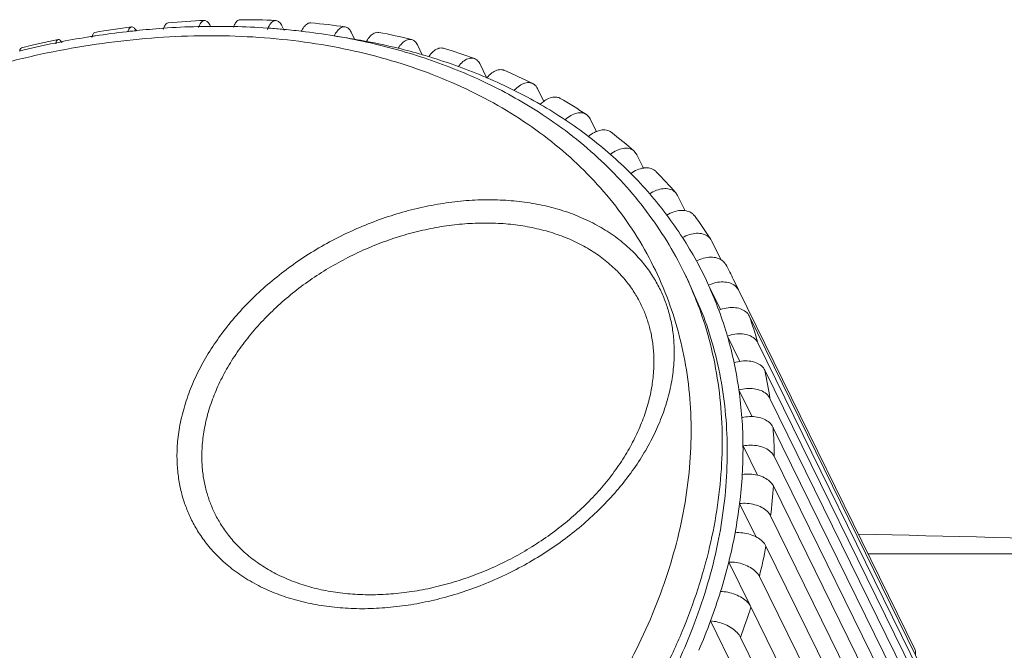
# Model space of a CAD drawing. Header units: millimetres. Extents: x -473 to 23648, y -382 to 1866.
# Tile 109 of 256: x 3235.5 to 3247.43, y 572.78 to 580.42. Entities that reach past the tile are written whole.
import ezdxf

# ---------------------------------------------------------------- set-up
doc = ezdxf.new("R2010")
doc.units = ezdxf.units.MM
doc.header["$LTSCALE"] = 80
doc.layers.get('0').update_dxf_attribs({"linetype": 'CONTINUOUS'})
doc.layers.add('09_ALL_ROUNDS', color=7, linetype='CONTINUOUS')

msp = doc.modelspace()

# ---------------------------------------------------------------- linework, layer by layer
at = {"color": 0, "linetype": 'Continuous', "lineweight": 0}
for p, q in [((3237.242, 580.313), (3237.232, 580.312)), ((3237.817, 580.336), (3237.812, 580.336)), ((3238.093, 580.334), (3238.085, 580.334)), ((3236.376, 580.214), (3236.362, 580.212)), ((3236.809, 580.273), (3236.795, 580.271)), ((3238.914, 580.278), (3238.911, 580.278)), ((3243.609, 577.233), (3243.548, 577.357)), ((3243.608, 577.234), (3243.787, 576.818)), ((3244.149, 577.267), (3244.21, 577.143)), ((3252.189, 573.946), (3245.779, 573.946)), ((3246.343, 572.79), (3246.345, 572.788)), ((3246.343, 572.79), (3246.345, 572.788))]:
    msp.add_line(p, q, dxfattribs=at)
for centre, radius, start, end in [((3237.932, 570.449), 9.888, 94.0612, 95.9048), ((3237.91, 570.77), 9.567, 91.4999, 94.0016), ((3237.903, 571.006), 9.33, 90.5593, 91.4933), ((3237.901, 571.179), 9.157, 88.8491, 90.5283), ((3237.909, 571.521), 8.815, 86.1461, 88.8043), ((3237.927, 571.796), 8.539, 84.9613, 86.138), ((3237.943, 571.984), 8.35, 83.3465, 84.9628), ((3238.016, 569.8), 10.543, 99.0274, 100.969), ((3237.993, 569.944), 10.397, 98.7001, 98.9478), ((3237.972, 570.086), 10.253, 96.5878, 98.7044), ((3237.953, 570.244), 10.094, 96.2144, 96.5052), ((3237.948, 570.289), 10.048, 95.9007, 96.2145), ((3237.974, 572.245), 8.087, 80.4823, 83.3235), ((3238.045, 572.671), 7.656, 77.4944, 80.4761), ((3238.081, 569.478), 10.871, 101.4253, 103.7194), ((3238.044, 569.652), 10.693, 100.9655, 101.4198), ((3238.134, 573.07), 7.248, 74.4348, 77.5023), ((3238.221, 573.376), 6.929, 71.268, 74.444), ((3238.333, 573.707), 6.579, 67.9707, 71.2683), ((3238.451, 573.999), 6.265, 64.6586, 67.9681), ((3239.574, 575.408), 4.426, 24.3462, 26.1365), ((3239.559, 575.401), 4.442, 20.2962, 24.3456), ((3221.93, -426.514), 1000.98, 88.267596, 88.641446)]:
    msp.add_arc(centre, radius, start, end, dxfattribs=at)
for points, knots in [([(3243.359, 577.011), (3243.306, 577.154), (3243.184, 577.435), (3242.959, 577.834), (3242.691, 578.207), (3242.384, 578.554), (3242.038, 578.872), (3241.657, 579.159), (3241.241, 579.416), (3240.794, 579.639), (3240.318, 579.827), (3239.815, 579.981), (3239.29, 580.098), (3238.744, 580.178), (3238.182, 580.221), (3237.606, 580.226), (3237.02, 580.194), (3236.427, 580.125), (3235.83, 580.019), (3235.233, 579.876), (3234.64, 579.698), (3234.054, 579.486), (3233.478, 579.24), (3232.916, 578.963), (3232.371, 578.655), (3231.846, 578.319), (3231.344, 577.957), (3230.868, 577.571), (3230.465, 577.203), (3230.225, 576.96), (3230.13, 576.859)], [0, 0, 0, 0, 0.458404, 0.914926, 1.372521, 1.833996, 2.301925, 2.778625, 3.265876, 3.764812, 4.276276, 4.800822, 5.338671, 5.889718, 6.453544, 7.02946, 7.616568, 8.213781, 8.819855, 9.433393, 10.052851, 10.676586, 11.302876, 11.929979, 12.556152, 13.179653, 13.798768, 14.411846, 15.017342, 15.435488, 15.435488, 15.435488, 15.435488]), ([(3243.548, 577.357), (3243.421, 577.616), (3243.114, 578.114), (3242.516, 578.771), (3241.841, 579.288), (3241.357, 579.554), (3241.132, 579.661)], [0, 0, 0, 0, 0.863019, 1.743548, 2.652356, 3.398268, 3.398268, 3.398268, 3.398268]), ([(3228.292, 570.588), (3228.345, 570.444), (3228.466, 570.164), (3228.692, 569.765), (3228.959, 569.391), (3229.267, 569.045), (3229.612, 568.727), (3229.994, 568.439), (3230.41, 568.183), (3230.857, 567.96), (3231.333, 567.771), (3231.835, 567.618), (3232.361, 567.501), (3232.906, 567.42), (3233.469, 567.377), (3234.045, 567.372), (3234.631, 567.404), (3235.224, 567.474), (3235.821, 567.58), (3236.417, 567.722), (3237.01, 567.9), (3237.596, 568.113), (3238.172, 568.358), (3238.734, 568.636), (3239.28, 568.943), (3239.805, 569.279), (3240.307, 569.641), (3240.782, 570.028), (3241.229, 570.436), (3241.645, 570.864), (3242.026, 571.309), (3242.371, 571.769), (3242.679, 572.241), (3242.946, 572.723), (3243.172, 573.21), (3243.354, 573.702), (3243.493, 574.194), (3243.587, 574.684), (3243.635, 575.169), (3243.637, 575.647), (3243.594, 576.116), (3243.503, 576.572), (3243.412, 576.867), (3243.359, 577.011)], [0, 0, 0, 0, 0.458404, 0.914926, 1.372521, 1.833996, 2.301925, 2.778625, 3.265876, 3.764812, 4.276276, 4.800822, 5.338671, 5.889718, 6.453544, 7.02946, 7.616568, 8.213781, 8.819855, 9.433393, 10.052851, 10.676586, 11.302876, 11.929979, 12.556152, 13.179653, 13.798768, 14.411846, 15.017342, 15.613894, 16.200289, 16.775407, 17.338334, 17.888441, 18.425361, 18.948995, 19.45952, 19.957412, 20.443808, 20.920426, 21.389307, 21.85282, 22.31359, 22.31359, 22.31359, 22.31359]), ([(3228.286, 569.868), (3228.29, 569.861), (3228.363, 569.713), (3228.523, 569.431), (3228.8, 569.043), (3229.118, 568.684), (3229.476, 568.355), (3229.872, 568.056), (3230.303, 567.791), (3230.767, 567.56), (3231.26, 567.364), (3231.781, 567.205), (3232.326, 567.084), (3232.891, 567.001), (3233.474, 566.956), (3234.071, 566.95), (3234.679, 566.984), (3235.294, 567.056), (3235.912, 567.166), (3236.53, 567.314), (3237.145, 567.498), (3237.753, 567.718), (3238.35, 567.973), (3238.932, 568.26), (3239.498, 568.579), (3240.042, 568.927), (3240.562, 569.302), (3241.055, 569.703), (3241.518, 570.126), (3241.949, 570.57), (3242.344, 571.032), (3242.702, 571.509), (3243.021, 571.998), (3243.298, 572.497), (3243.532, 573.002), (3243.721, 573.512), (3243.865, 574.022), (3243.962, 574.53), (3244.012, 575.033), (3244.015, 575.528), (3243.969, 576.014), (3243.876, 576.487), (3243.781, 576.793), (3243.726, 576.942)], [0, 0, 0, 0, 0.023157, 0.496377, 0.970709, 1.449064, 1.934108, 2.428245, 2.933319, 3.450505, 3.980677, 4.52441, 5.081932, 5.653134, 6.237582, 6.834563, 7.443145, 8.062201, 8.690442, 9.32642, 9.968534, 10.615083, 11.264279, 11.914318, 12.563394, 13.2097, 13.851459, 14.486962, 15.114604, 15.732977, 16.340821, 16.936975, 17.520494, 18.090724, 18.647284, 19.190072, 19.719272, 20.235378, 20.739566, 21.233619, 21.719651, 22.200119, 22.677849, 22.677849, 22.677849, 22.677849]), ([(3243.787, 576.818), (3243.889, 576.541), (3244.04, 575.96), (3244.098, 575.045), (3243.99, 574.102), (3243.718, 573.148), (3243.289, 572.203), (3242.713, 571.286), (3242.002, 570.413), (3241.169, 569.604), (3240.231, 568.873), (3239.208, 568.236), (3238.12, 567.704), (3236.989, 567.289), (3235.837, 566.999), (3234.688, 566.839), (3233.564, 566.814), (3232.487, 566.924), (3231.48, 567.168), (3230.563, 567.54), (3229.754, 568.035), (3229.07, 568.644), (3228.62, 569.235), (3228.41, 569.616), (3228.348, 569.743)], [0, 0, 0, 0, 0.883384, 1.790287, 2.73291, 3.719425, 4.753656, 5.835315, 6.960548, 8.122584, 9.312415, 10.519465, 11.732229, 12.938903, 14.128002, 15.288988, 16.412917, 17.4931, 18.525786, 19.510813, 20.452144, 21.358085, 22.240954, 22.663852, 22.663852, 22.663852, 22.663852]), ([(3246.345, 572.788), (3246.35, 572.775), (3246.355, 572.754), (3246.353, 572.734), (3246.352, 572.727)], [0, 0, 0, 0, 0.04098539, 0.06215752, 0.06215752, 0.06215752, 0.06215752])]:
    msp.add_open_spline(points, degree=3, knots=knots, dxfattribs=at)
at = {"layer": '09_ALL_ROUNDS', "color": 0, "linetype": 'Continuous', "lineweight": 0}
for p, q in [((3238.679, 580.342), (3238.706, 580.286)), ((3239.518, 580.265), (3239.559, 580.181)), ((3240.319, 580.112), (3240.377, 579.993)), ((3241.074, 579.884), (3241.156, 579.716)), ((3241.161, 579.714), (3241.156, 579.716)), ((3241.774, 579.583), (3241.851, 579.425)), ((3242.411, 579.215), (3242.487, 579.06)), ((3242.979, 578.781), (3242.946, 578.824)), ((3242.979, 578.781), (3243.059, 578.619)), ((3243.471, 578.287), (3243.451, 578.317)), ((3243.471, 578.287), (3243.563, 578.101)), ((3243.883, 577.739), (3243.874, 577.753)), ((3243.883, 577.739), (3243.997, 577.506)), ((3243.845, 577.2), (3243.99, 576.905)), ((3244.149, 577.267), (3244.208, 577.142)), ((3244.208, 577.142), (3246.343, 572.79)), ((3244.338, 576.827), (3246.473, 572.476)), ((3244.074, 576.582), (3244.224, 576.276)), ((3244.444, 576.503), (3246.58, 572.151)), ((3244.528, 576.169), (3246.664, 571.818)), ((3244.214, 575.931), (3244.373, 575.606)), ((3244.589, 575.828), (3246.724, 571.477)), ((3244.626, 575.48), (3246.762, 571.129)), ((3244.263, 575.252), (3244.437, 574.899)), ((3244.64, 575.127), (3246.776, 570.775)), ((3244.631, 574.768), (3246.766, 570.416)), ((3244.222, 574.555), (3244.421, 574.149)), ((3244.598, 574.405), (3246.733, 570.054)), ((3244.541, 574.039), (3246.676, 569.688)), ((3244.09, 573.845), (3244.353, 573.311)), ((3244.462, 573.671), (3246.597, 569.32)), ((3244.359, 573.302), (3246.494, 568.951)), ((3243.87, 573.132), (3246.158, 568.47)), ((3244.233, 572.933), (3246.369, 568.582))]:
    msp.add_line(p, q, dxfattribs=at)
for centre, radius, start, end in [((3238.264, 569.457), 10.964, 97.3726, 99.723), ((3238.192, 570.148), 10.27, 92.5227, 94.9813), ((3238.177, 570.913), 9.504, 87.4188, 90.0122), ((3238.234, 571.708), 8.707, 82.007, 84.7621), ((3238.185, 572.197), 8.101, 80.2294, 82.0043), ((3238.365, 572.488), 7.916, 76.2345, 79.1773), ((3238.372, 568.883), 11.549, 102.0213, 104.2893), ((3238.214, 572.37), 7.925, 79.1639, 80.2254), ((3238.269, 572.653), 7.637, 76.2384, 79.1733), ((3238.348, 572.978), 7.303, 73.8665, 76.2331), ((3238.564, 573.209), 7.168, 70.0538, 73.2068), ((3238.401, 573.164), 7.109, 73.1894, 73.8575), ((3238.467, 573.376), 6.887, 70.0582, 73.2024), ((3238.578, 573.686), 6.558, 66.8557, 70.0543), ((3238.715, 574.007), 6.209, 63.4341, 66.8033), ((3238.814, 573.836), 6.492, 63.4295, 66.8078), ((3238.844, 574.265), 5.921, 59.9555, 63.43), ((3238.99, 574.52), 5.627, 56.3521, 59.9499), ((3239.09, 574.346), 5.912, 56.3475, 59.9542), ((3239.121, 574.717), 5.391, 52.6486, 56.3478), ((3239.262, 574.902), 5.158, 48.8302, 52.6428), ((3239.36, 574.724), 5.447, 48.8261, 52.6466), ((3239.379, 575.036), 4.98, 44.9255, 48.826), ((3239.495, 575.153), 4.815, 40.9284, 44.92), ((3239.592, 574.971), 5.108, 40.9253, 44.9228), ((3239.583, 575.229), 4.699, 36.8692, 40.9247), ((3239.658, 575.286), 4.604, 32.752, 36.8646), ((3239.753, 575.102), 4.901, 32.7503, 36.8661), ((3239.702, 575.315), 4.552, 28.6059, 32.7493), ((3239.722, 575.326), 4.53, 24.4451, 28.6028), ((3239.813, 575.139), 4.83, 26.1386, 28.6027), ((3239.71, 575.321), 4.542, 20.293, 24.4438), ((3239.664, 575.303), 4.592, 16.1719, 20.292), ((3239.882, 575.18), 4.75, 16.1719, 20.292), ((3239.59, 575.282), 4.669, 12.0958, 16.1722), ((3239.471, 575.256), 4.79, 8.0914, 12.097), ((3239.683, 575.131), 4.955, 8.0914, 12.097), ((3239.332, 575.237), 4.93, 4.1615, 8.0932), ((3239.142, 575.222), 5.121, 0.3336, 4.1646), ((3239.343, 575.096), 5.298, 0.3336, 4.1646), ((3238.941, 575.221), 5.322, 356.5997, 0.3367), ((3238.685, 575.236), 5.579, 352.9857, 356.6043), ((3238.87, 575.11), 5.771, 352.9857, 356.6043), ((3238.43, 575.267), 5.835, 349.4748, 352.9896), ((3238.12, 575.324), 6.151, 346.0897, 349.4801), ((3238.285, 575.201), 6.363, 346.0897, 349.4801), ((3237.823, 575.397), 6.457, 342.8082, 346.0939), ((3237.474, 575.504), 6.821, 339.6493, 342.8138), ((3237.618, 575.387), 7.056, 339.6493, 342.8138), ((3237.152, 575.623), 7.165, 336.5881, 339.6535)]:
    msp.add_arc(centre, radius, start, end, dxfattribs=at)
for points, knots in [([(3236.857, 580.33), (3236.851, 580.328), (3236.83, 580.318), (3236.821, 580.293), (3236.816, 580.276), (3236.815, 580.273)], [0, 0, 0, 0, 0.0212249, 0.06480299, 0.07372198, 0.07372198, 0.07372198, 0.07372198]), ([(3236.917, 580.28), (3236.91, 580.291), (3236.897, 580.311), (3236.875, 580.331), (3236.86, 580.33), (3236.857, 580.33)], [0, 0, 0, 0, 0.03860624, 0.07375443, 0.0813906, 0.0813906, 0.0813906, 0.0813906]), ([(3237.242, 580.298), (3237.245, 580.309), (3237.253, 580.333), (3237.269, 580.366), (3237.292, 580.377), (3237.3, 580.378)], [0, 0, 0, 0, 0.032881, 0.0789662, 0.103789, 0.103789, 0.103789, 0.103789]), ([(3237.74, 580.407), (3237.73, 580.406), (3237.705, 580.395), (3237.684, 580.361), (3237.674, 580.334), (3237.67, 580.322)], [0, 0, 0, 0, 0.0287995, 0.0774554, 0.1153664, 0.1153664, 0.1153664, 0.1153664]), ([(3237.811, 580.342), (3237.803, 580.359), (3237.787, 580.386), (3237.757, 580.407), (3237.742, 580.407), (3237.74, 580.407)], [0, 0, 0, 0, 0.0556546, 0.0942224, 0.1005615, 0.1005615, 0.1005615, 0.1005615]), ([(3238.091, 580.326), (3238.097, 580.34), (3238.11, 580.369), (3238.136, 580.405), (3238.164, 580.416), (3238.175, 580.417)], [0, 0, 0, 0, 0.045333, 0.0965949, 0.1297862, 0.1297862, 0.1297862, 0.1297862]), ([(3238.605, 580.407), (3238.593, 580.408), (3238.562, 580.397), (3238.527, 580.355), (3238.51, 580.32), (3238.502, 580.299)], [0, 0, 0, 0, 0.0380334, 0.0919129, 0.1569662, 0.1569662, 0.1569662, 0.1569662]), ([(3238.679, 580.342), (3238.67, 580.359), (3238.653, 580.388), (3238.621, 580.406), (3238.606, 580.407), (3238.605, 580.407)], [0, 0, 0, 0, 0.0564584, 0.0986687, 0.1017118, 0.1017118, 0.1017118, 0.1017118]), ([(3238.913, 580.273), (3238.922, 580.293), (3238.942, 580.328), (3238.98, 580.369), (3239.014, 580.38), (3239.029, 580.378)], [0, 0, 0, 0, 0.0645392, 0.1210273, 0.1643869, 0.1643869, 0.1643869, 0.1643869]), ([(3239.445, 580.33), (3239.444, 580.33), (3239.427, 580.332), (3239.39, 580.322), (3239.346, 580.28), (3239.322, 580.242), (3239.311, 580.219)], [0, 0, 0, 0, 0.0025651, 0.0493433, 0.1084138, 0.1827003, 0.1827003, 0.1827003, 0.1827003]), ([(3239.518, 580.265), (3239.509, 580.282), (3239.491, 580.311), (3239.459, 580.328), (3239.445, 580.33)], [0, 0, 0, 0, 0.0573597, 0.100875, 0.100875, 0.100875, 0.100875]), ([(3236.377, 580.2), (3236.378, 580.205), (3236.382, 580.224), (3236.389, 580.251), (3236.407, 580.261), (3236.413, 580.263)], [0, 0, 0, 0, 0.0170778, 0.05824552, 0.07621445, 0.07621445, 0.07621445, 0.07621445]), ([(3239.704, 580.154), (3239.716, 580.177), (3239.742, 580.215), (3239.791, 580.256), (3239.831, 580.266), (3239.85, 580.263), (3239.852, 580.263)], [0, 0, 0, 0, 0.0760541, 0.1376656, 0.1872728, 0.1935992, 0.1935992, 0.1935992, 0.1935992]), ([(3235.504, 580.031), (3235.504, 580.043), (3235.505, 580.062), (3235.519, 580.071), (3235.523, 580.073)], [0, 0, 0, 0, 0.03569656, 0.04803346, 0.04803346, 0.04803346, 0.04803346]), ([(3235.967, 580.177), (3235.963, 580.175), (3235.947, 580.165), (3235.943, 580.143), (3235.942, 580.127), (3235.941, 580.125)], [0, 0, 0, 0, 0.01501805, 0.05391101, 0.06107029, 0.06107029, 0.06107029, 0.06107029]), ([(3236.014, 580.138), (3236.01, 580.145), (3235.999, 580.159), (3235.983, 580.18), (3235.97, 580.178), (3235.967, 580.177)], [0, 0, 0, 0, 0.02462399, 0.05672888, 0.06399668, 0.06399668, 0.06399668, 0.06399668]), ([(3240.249, 580.176), (3240.245, 580.177), (3240.225, 580.181), (3240.181, 580.171), (3240.129, 580.131), (3240.1, 580.093), (3240.086, 580.071)], [0, 0, 0, 0, 0.0107696, 0.0631278, 0.1272263, 0.2050182, 0.2050182, 0.2050182, 0.2050182]), ([(3240.319, 580.112), (3240.311, 580.129), (3240.292, 580.157), (3240.262, 580.173), (3240.249, 580.176)], [0, 0, 0, 0, 0.05834136, 0.09763528, 0.09763528, 0.09763528, 0.09763528]), ([(3240.457, 579.97), (3240.472, 579.992), (3240.504, 580.029), (3240.56, 580.068), (3240.607, 580.077), (3240.63, 580.072), (3240.635, 580.07)], [0, 0, 0, 0, 0.0794863, 0.1460064, 0.2010344, 0.2169571, 0.2169571, 0.2169571, 0.2169571]), ([(3241.009, 579.946), (3241.003, 579.949), (3240.977, 579.955), (3240.926, 579.947), (3240.866, 579.909), (3240.832, 579.872), (3240.816, 579.851)], [0, 0, 0, 0, 0.0218076, 0.0794208, 0.1482876, 0.2294122, 0.2294122, 0.2294122, 0.2294122]), ([(3241.074, 579.884), (3241.065, 579.901), (3241.047, 579.927), (3241.019, 579.942), (3241.009, 579.946)], [0, 0, 0, 0, 0.05938599, 0.09145812, 0.09145812, 0.09145812, 0.09145812]), ([(3241.161, 579.714), (3241.179, 579.735), (3241.216, 579.772), (3241.278, 579.807), (3241.333, 579.815), (3241.362, 579.807), (3241.371, 579.803)], [0, 0, 0, 0, 0.0826957, 0.1538257, 0.2139366, 0.2423736, 0.2423736, 0.2423736, 0.2423736]), ([(3241.718, 579.642), (3241.707, 579.648), (3241.675, 579.658), (3241.617, 579.651), (3241.55, 579.617), (3241.511, 579.581), (3241.492, 579.561)], [0, 0, 0, 0, 0.0358122, 0.0983307, 0.1716335, 0.2558229, 0.2558229, 0.2558229, 0.2558229]), ([(3241.774, 579.583), (3241.765, 579.602), (3241.748, 579.625), (3241.724, 579.639), (3241.718, 579.642)], [0, 0, 0, 0, 0.06047634, 0.0821201, 0.0821201, 0.0821201, 0.0821201]), ([(3241.85, 579.427), (3241.858, 579.433), (3241.887, 579.453), (3241.939, 579.477), (3242.002, 579.483), (3242.037, 579.471), (3242.05, 579.463)], [0, 0, 0, 0, 0.030039, 0.1054177, 0.1702514, 0.2141717, 0.2141717, 0.2141717, 0.2141717]), ([(3242.366, 579.267), (3242.351, 579.277), (3242.313, 579.292), (3242.246, 579.287), (3242.174, 579.257), (3242.13, 579.224), (3242.108, 579.204)], [0, 0, 0, 0, 0.0527313, 0.1197857, 0.1971384, 0.2840487, 0.2840487, 0.2840487, 0.2840487]), ([(3242.411, 579.215), (3242.402, 579.233), (3242.387, 579.252), (3242.368, 579.266), (3242.366, 579.267)], [0, 0, 0, 0, 0.06159579, 0.06956381, 0.06956381, 0.06956381, 0.06956381]), ([(3242.392, 579.002), (3242.414, 579.021), (3242.445, 579.043), (3242.479, 579.059), (3242.486, 579.062)], [0, 0, 0, 0, 0.0881226, 0.112335, 0.112335, 0.112335, 0.112335]), ([(3242.486, 579.062), (3242.503, 579.069), (3242.543, 579.082), (3242.607, 579.084), (3242.649, 579.066), (3242.665, 579.054)], [0, 0, 0, 0, 0.0551751, 0.1243543, 0.1865498, 0.1865498, 0.1865498, 0.1865498]), ([(3242.946, 578.824), (3242.944, 578.826), (3242.926, 578.841), (3242.88, 578.861), (3242.806, 578.86), (3242.729, 578.834), (3242.681, 578.803), (3242.657, 578.785)], [0, 0, 0, 0, 0.0087327, 0.072519, 0.1437256, 0.2247032, 0.3139313, 0.3139313, 0.3139313, 0.3139313]), ([(3242.905, 578.553), (3242.929, 578.571), (3242.978, 578.599), (3243.033, 578.616), (3243.059, 578.619)], [0, 0, 0, 0, 0.0902218, 0.1687952, 0.1687952, 0.1687952, 0.1687952]), ([(3243.059, 578.619), (3243.06, 578.62), (3243.085, 578.623), (3243.134, 578.623), (3243.184, 578.601), (3243.204, 578.582), (3243.209, 578.578)], [0, 0, 0, 0, 0.0040889, 0.0772248, 0.1425828, 0.1606421, 0.1606421, 0.1606421, 0.1606421]), ([(3243.451, 578.317), (3243.445, 578.324), (3243.422, 578.346), (3243.369, 578.37), (3243.292, 578.373), (3243.21, 578.352), (3243.158, 578.324), (3243.133, 578.307)], [0, 0, 0, 0, 0.0279165, 0.0947952, 0.1697615, 0.2539131, 0.3450129, 0.3450129, 0.3450129, 0.3450129]), ([(3237.514, 574.519), (3237.495, 574.568), (3237.462, 574.673), (3237.427, 574.84), (3237.407, 575.026), (3237.406, 575.231), (3237.43, 575.453), (3237.481, 575.685), (3237.558, 575.918), (3237.659, 576.149), (3237.785, 576.376), (3237.934, 576.597), (3238.104, 576.811), (3238.294, 577.016), (3238.503, 577.21), (3238.728, 577.391), (3238.969, 577.558), (3239.221, 577.709), (3239.484, 577.843), (3239.756, 577.959), (3240.033, 578.056), (3240.313, 578.133), (3240.595, 578.189), (3240.875, 578.225), (3241.151, 578.238), (3241.42, 578.23), (3241.681, 578.2), (3241.931, 578.149), (3242.168, 578.078), (3242.39, 577.985), (3242.596, 577.873), (3242.782, 577.742), (3242.942, 577.599), (3243.075, 577.448), (3243.18, 577.297), (3243.263, 577.147), (3243.306, 577.046), (3243.324, 576.996)], [0, 0, 0, 0, 0.158245, 0.328076, 0.513144, 0.717359, 0.942355, 1.181954, 1.427519, 1.678368, 1.937331, 2.204175, 2.477655, 2.757162, 3.04205, 3.331327, 3.623882, 3.918563, 4.214161, 4.509424, 4.803122, 5.09407, 5.381146, 5.663313, 5.939602, 6.20921, 6.47177, 6.727014, 6.974117, 7.213247, 7.447346, 7.67608, 7.892361, 8.091929, 8.275824, 8.446107, 8.604359, 8.604359, 8.604359, 8.604359]), ([(3243.342, 578.049), (3243.368, 578.065), (3243.422, 578.091), (3243.498, 578.107), (3243.545, 578.106), (3243.563, 578.103)], [0, 0, 0, 0, 0.0918589, 0.1774237, 0.2319637, 0.2319637, 0.2319637, 0.2319637]), ([(3243.563, 578.103), (3243.571, 578.102), (3243.6, 578.096), (3243.641, 578.078), (3243.666, 578.052), (3243.673, 578.042)], [0, 0, 0, 0, 0.0223767, 0.0907231, 0.128917, 0.128917, 0.128917, 0.128917]), ([(3237.805, 574.575), (3237.789, 574.62), (3237.759, 574.715), (3237.726, 574.867), (3237.708, 575.036), (3237.708, 575.223), (3237.729, 575.425), (3237.775, 575.635), (3237.846, 575.847), (3237.938, 576.057), (3238.052, 576.263), (3238.187, 576.465), (3238.342, 576.659), (3238.515, 576.845), (3238.705, 577.021), (3238.91, 577.186), (3239.128, 577.338), (3239.358, 577.475), (3239.597, 577.597), (3239.844, 577.703), (3240.096, 577.791), (3240.351, 577.861), (3240.606, 577.912), (3240.861, 577.944), (3241.112, 577.956), (3241.357, 577.949), (3241.594, 577.922), (3241.822, 577.875), (3242.037, 577.81), (3242.239, 577.726), (3242.426, 577.624), (3242.595, 577.505), (3242.74, 577.375), (3242.861, 577.238), (3242.957, 577.1), (3243.032, 576.964), (3243.071, 576.872), (3243.088, 576.827)], [0, 0, 0, 0, 0.143895, 0.298286, 0.466529, 0.652183, 0.85674, 1.074568, 1.29781, 1.525853, 1.761274, 2.00386, 2.252476, 2.506571, 2.765556, 3.02853, 3.294482, 3.562365, 3.83108, 4.099489, 4.366475, 4.630957, 4.89192, 5.148422, 5.399582, 5.644671, 5.883355, 6.11539, 6.340025, 6.557412, 6.770227, 6.978172, 7.174802, 7.356236, 7.523418, 7.678225, 7.822144, 7.822144, 7.822144, 7.822144]), ([(3243.874, 577.753), (3243.866, 577.767), (3243.838, 577.796), (3243.777, 577.825), (3243.698, 577.832), (3243.613, 577.817), (3243.557, 577.792), (3243.531, 577.777)], [0, 0, 0, 0, 0.0487645, 0.1185244, 0.1968544, 0.283715, 0.3762122, 0.3762122, 0.3762122, 0.3762122]), ([(3243.699, 577.494), (3243.726, 577.508), (3243.783, 577.531), (3243.87, 577.543), (3243.943, 577.535), (3243.984, 577.517), (3243.998, 577.508)], [0, 0, 0, 0, 0.093013, 0.1810523, 0.2609163, 0.3118537, 0.3118537, 0.3118537, 0.3118537]), ([(3243.998, 577.508), (3244.004, 577.505), (3244.026, 577.49), (3244.044, 577.469), (3244.053, 577.451)], [0, 0, 0, 0, 0.02045856, 0.0799446, 0.0799446, 0.0799446, 0.0799446]), ([(3244.208, 577.142), (3244.198, 577.161), (3244.168, 577.198), (3244.101, 577.232), (3244.02, 577.243), (3243.931, 577.234), (3243.873, 577.213), (3243.845, 577.2)], [0, 0, 0, 0, 0.0660685, 0.1384882, 0.2197885, 0.3088898, 0.4022959, 0.4022959, 0.4022959, 0.4022959]), ([(3243.324, 576.996), (3243.342, 576.947), (3243.375, 576.842), (3243.411, 576.675), (3243.431, 576.489), (3243.431, 576.284), (3243.408, 576.062), (3243.357, 575.83), (3243.28, 575.597), (3243.178, 575.366), (3243.053, 575.139), (3242.904, 574.918), (3242.734, 574.704), (3242.543, 574.499), (3242.335, 574.305), (3242.109, 574.124), (3241.869, 573.957), (3241.616, 573.806), (3241.353, 573.672), (3241.082, 573.556), (3240.805, 573.459), (3240.524, 573.382), (3240.243, 573.326), (3239.963, 573.291), (3239.687, 573.277), (3239.417, 573.285), (3239.156, 573.315), (3238.906, 573.366), (3238.669, 573.437), (3238.447, 573.53), (3238.241, 573.642), (3238.056, 573.773), (3237.895, 573.917), (3237.763, 574.067), (3237.657, 574.219), (3237.575, 574.369), (3237.532, 574.47), (3237.514, 574.519)], [0, 0, 0, 0, 0.158245, 0.328076, 0.513144, 0.717359, 0.942355, 1.181954, 1.427519, 1.678368, 1.937331, 2.204175, 2.477655, 2.757162, 3.04205, 3.331327, 3.623882, 3.918563, 4.214161, 4.509424, 4.803122, 5.09407, 5.381146, 5.663313, 5.939602, 6.20921, 6.47177, 6.727014, 6.974117, 7.213247, 7.447346, 7.67608, 7.892361, 8.091929, 8.275824, 8.446107, 8.604359, 8.604359, 8.604359, 8.604359]), ([(3243.97, 576.896), (3243.999, 576.908), (3244.058, 576.926), (3244.148, 576.933), (3244.23, 576.919), (3244.297, 576.884), (3244.328, 576.847), (3244.338, 576.827)], [0, 0, 0, 0, 0.093677, 0.1837247, 0.266365, 0.3400297, 0.4066304, 0.4066304, 0.4066304, 0.4066304]), ([(3243.088, 576.827), (3243.104, 576.782), (3243.134, 576.687), (3243.167, 576.535), (3243.185, 576.366), (3243.185, 576.179), (3243.164, 575.977), (3243.118, 575.767), (3243.047, 575.555), (3242.955, 575.345), (3242.841, 575.139), (3242.706, 574.937), (3242.551, 574.743), (3242.378, 574.557), (3242.188, 574.381), (3241.983, 574.216), (3241.765, 574.064), (3241.535, 573.927), (3241.296, 573.805), (3241.049, 573.699), (3240.797, 573.611), (3240.542, 573.541), (3240.287, 573.49), (3240.032, 573.458), (3239.781, 573.446), (3239.536, 573.453), (3239.299, 573.48), (3239.071, 573.527), (3238.856, 573.592), (3238.654, 573.676), (3238.467, 573.778), (3238.298, 573.897), (3238.153, 574.027), (3238.032, 574.164), (3237.936, 574.302), (3237.861, 574.438), (3237.822, 574.53), (3237.805, 574.575)], [0, 0, 0, 0, 0.143895, 0.298286, 0.466529, 0.652184, 0.85674, 1.074568, 1.29781, 1.525854, 1.761275, 2.00386, 2.252476, 2.506571, 2.765556, 3.02853, 3.294482, 3.562365, 3.83108, 4.099489, 4.366475, 4.630957, 4.891921, 5.148422, 5.399583, 5.644671, 5.883355, 6.11539, 6.340025, 6.557412, 6.770227, 6.978172, 7.174802, 7.356236, 7.523418, 7.678225, 7.822145, 7.822145, 7.822145, 7.822145]), ([(3244.444, 576.503), (3244.435, 576.523), (3244.403, 576.56), (3244.336, 576.597), (3244.253, 576.613), (3244.163, 576.609), (3244.103, 576.594), (3244.074, 576.582)], [0, 0, 0, 0, 0.0671225, 0.1419753, 0.2258607, 0.3167411, 0.4105677, 0.4105677, 0.4105677, 0.4105677]), ([(3244.155, 576.26), (3244.184, 576.27), (3244.245, 576.284), (3244.336, 576.285), (3244.419, 576.265), (3244.487, 576.228), (3244.518, 576.19), (3244.528, 576.169)], [0, 0, 0, 0, 0.0938573, 0.1854591, 0.2704966, 0.3464804, 0.4141131, 0.4141131, 0.4141131, 0.4141131]), ([(3244.589, 575.828), (3244.579, 575.849), (3244.547, 575.887), (3244.48, 575.927), (3244.396, 575.948), (3244.305, 575.951), (3244.243, 575.94), (3244.214, 575.931)], [0, 0, 0, 0, 0.0681305, 0.1451884, 0.2312873, 0.3235022, 0.4172738, 0.4172738, 0.4172738, 0.4172738]), ([(3244.25, 575.594), (3244.28, 575.602), (3244.342, 575.611), (3244.433, 575.605), (3244.517, 575.581), (3244.584, 575.54), (3244.616, 575.501), (3244.626, 575.48)], [0, 0, 0, 0, 0.0935733, 0.1862967, 0.2733688, 0.3514445, 0.4200591, 0.4200591, 0.4200591, 0.4200591]), ([(3244.64, 575.127), (3244.63, 575.147), (3244.598, 575.187), (3244.531, 575.229), (3244.447, 575.256), (3244.356, 575.265), (3244.293, 575.259), (3244.263, 575.252)], [0, 0, 0, 0, 0.0690844, 0.1481221, 0.2360819, 0.3292132, 0.4224802, 0.4224802, 0.4224802, 0.4224802]), ([(3244.254, 574.905), (3244.284, 574.911), (3244.347, 574.914), (3244.438, 574.902), (3244.521, 574.872), (3244.588, 574.828), (3244.62, 574.789), (3244.631, 574.768)], [0, 0, 0, 0, 0.0928579, 0.1863011, 0.2750664, 0.3550111, 0.4245501, 0.4245501, 0.4245501, 0.4245501]), ([(3244.598, 574.405), (3244.587, 574.426), (3244.555, 574.466), (3244.488, 574.512), (3244.406, 574.544), (3244.315, 574.56), (3244.252, 574.558), (3244.222, 574.555)], [0, 0, 0, 0, 0.0699777, 0.1507753, 0.2402673, 0.3339317, 0.4262839, 0.4262839, 0.4262839, 0.4262839]), ([(3244.167, 574.201), (3244.198, 574.203), (3244.26, 574.202), (3244.35, 574.183), (3244.432, 574.148), (3244.499, 574.101), (3244.531, 574.06), (3244.541, 574.039)], [0, 0, 0, 0, 0.0917568, 0.1855573, 0.2757007, 0.3572984, 0.4276981, 0.4276981, 0.4276981, 0.4276981]), ([(3244.462, 573.671), (3244.451, 573.692), (3244.419, 573.733), (3244.353, 573.782), (3244.272, 573.82), (3244.183, 573.842), (3244.121, 573.846), (3244.09, 573.845)], [0, 0, 0, 0, 0.0708047, 0.1531505, 0.243874, 0.3377319, 0.4288112, 0.4288112, 0.4288112, 0.4288112]), ([(3243.991, 573.488), (3244.021, 573.488), (3244.083, 573.482), (3244.171, 573.456), (3244.252, 573.415), (3244.317, 573.365), (3244.348, 573.323), (3244.359, 573.302)], [0, 0, 0, 0, 0.0903283, 0.1841713, 0.2754077, 0.3584511, 0.429643, 0.429643, 0.429643, 0.429643]), ([(3244.233, 572.933), (3244.223, 572.954), (3244.191, 572.996), (3244.127, 573.049), (3244.048, 573.092), (3243.96, 573.121), (3243.9, 573.13), (3243.87, 573.132)], [0, 0, 0, 0, 0.0715609, 0.155253, 0.2469392, 0.3407021, 0.430215, 0.430215, 0.430215, 0.430215])]:
    msp.add_open_spline(points, degree=3, knots=knots, dxfattribs=at)
msp.add_open_spline([(3241.808, 579.39), (3241.821, 579.404), (3241.835, 579.416), (3241.85, 579.427)], degree=3, dxfattribs=at)

doc.saveas('drawing.dxf')
